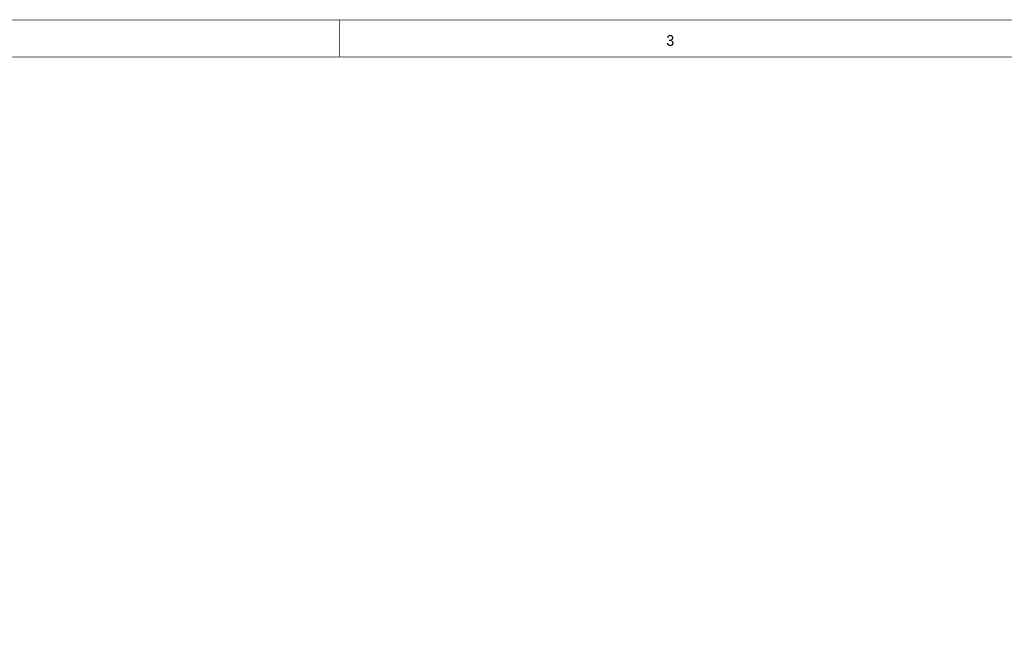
# Model space of a CAD drawing. Extents: x 0 to 22, y 0 to 17.
# Tile 34 of 58: x 5.6 to 10.9, y 13.7 to 17. Entities that reach past the tile are written whole.
import ezdxf

# ---------------------------------------------------------------- set-up
doc = ezdxf.new("R2010")
doc.units = 0
doc.layers.add('SHEET', color=255, linetype='CONTINUOUS')

msp = doc.modelspace()

# ---------------------------------------------------------------- linework, layer by layer
at = {"layer": 'SHEET', "const_width": 0.0039}
for points in [[(0.0008, 17), (0.0008, 0), (21.9992, 0), (21.9992, 17), (0.0008, 17), (0.0008, 17)], [(0.0008, 17), (21.9992, 17), (21.9992, 0), (0.0008, 0), (0.0008, 17)], [(0.2012, 16.7997), (0.2012, 0.1995), (21.7997, 0.1995), (21.7997, 16.7997), (0.2012, 16.7997), (0.2012, 16.7997)], [(0.2012, 16.7997), (21.7997, 16.7997), (21.7997, 0.1995), (0.2012, 0.1995), (0.2012, 16.7997)]]:
    msp.add_lwpolyline(points, close=True, dxfattribs=at)
msp.add_lwpolyline([(7.3338, 17), (7.3338, 16.7997)], dxfattribs=at)

# ---------------------------------------------------------------- texts
at = {"layer": 'SHEET'}
msp.add_text('3', height=0.0584, dxfattribs=at).set_placement((9.1112, 16.8598))

doc.saveas('drawing.dxf')
